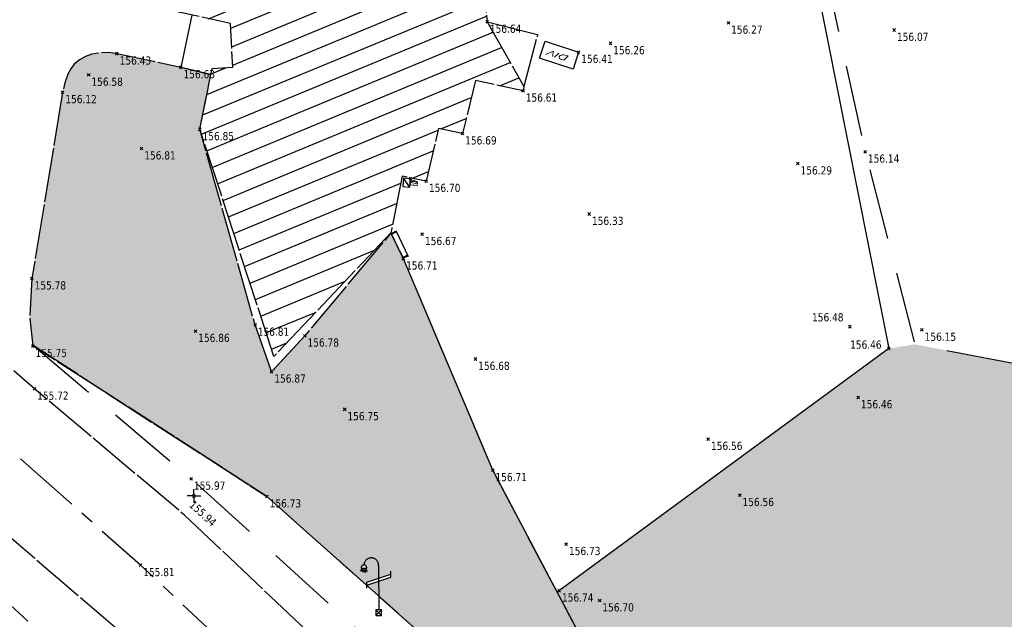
# Model space of a CAD drawing. Header units: millimetres. Extents: x 1269971 to 1270699, y 7266477 to 7267043.
# Tile 8 of 25: x 1270617 to 1270653, y 7266556 to 7266578. Entities that reach past the tile are written whole.
import ezdxf
from ezdxf.enums import TextEntityAlignment as Align

# ---------------------------------------------------------------- set-up
doc = ezdxf.new("R2010")
doc.units = ezdxf.units.MM
doc.header["$LTSCALE"] = 2
doc.header["$PDMODE"] = 3
doc.header["$PDSIZE"] = 0.05
for name, pattern in [('Axe', [2, 1.25, -0.25, 0.25, -0.25]), ('Bordure_rabaisse', [1, 0.5, -0.5]), ('Bordure_T2CS1', [1, 1, 0]), ('Continue', [1, 1, 0]), ('Discontinue', [1.95, 1.3, -0.65]), ('Voie_can', [1, 1, 0])]:
    doc.linetypes.add(name, pattern=pattern)
doc.layers.get('0').update_dxf_attribs({"linetype": 'Continue'})
for name, color, linetype in [('Bati_dur', 6, 'Continue'), ('Bati_dur_hab', 6, 'Continue'), ('Bati_ent', 6, 'Continue'), ('Bati_esc', 6, 'Continue'), ('Espv_hai_hab', 70, 'Continue'), ('Espv_lim', 7, 'Discontinue'), ('Espv_lima_hab', 70, 'Continue'), ('Limi_clo', 7, 'Cloture_Legere'), ('Rdiv_sym', 7, 'Continue'), ('Redf_sym', 1, 'Continue'), ('Topo_ptco', 7, 'Continue'), ('Topo_ptco_alt', 3, 'Continue'), ('Topo_sta', 7, 'Continue'), ('Topo_talb', 52, 'Discontinue'), ('Topo_talh', 52, 'Continue'), ('Voie_axe', 252, 'Axe'), ('Voie_bord', 7, 'Bordure_T2CS1'), ('Voie_can', 252, 'Voie_can')]:
    doc.layers.add(name, color=color, linetype=linetype)
doc.styles.add('LOGO', font='ITALICC8.SHX')
doc.styles.add('Verdana 1.0', font='verdana.ttf', dxfattribs={"width": 0.8, "height": 0.2})
doc.linetypes.add('Cloture_Legere', pattern='A,1,[1,croix.shx,S=0.2,R=0,X=-0.3,Y=0],0.0001', length=1.0001)
pattern_1 = [(109.29004622, (0.560848, 0.002973), (-4.80000000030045, 13.600000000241), [0.0482712, -16.90342488]), (161.565051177, (0.34656, 0.73), (-0.8, 1e-12), [0.050504, -2.47931812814]), (106.927513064, (0.29864, 0.746), (-3.19999999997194, 10.40000000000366), [0.054768, -19.17853644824]), (111.250505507, (0.348816, 0), (-1.59999999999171, 4.00000000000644), [0.069196, -15.38137033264]), (28.4429286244, (0.24168, 0.46568), (8.79999999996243, 4.79999999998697), [0.062208, -21.77354250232]), (83.6598082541, (0.2348, 0.40416), (-2e-13, 0.8000000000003), [0.061904, -7.18240411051]), (28.0724869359, (0.66804, 0.7642), (10.4000000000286, 5.60000000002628), [0.0387336, -13.5612664]), (69.4439547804, (0.70224, 0.03715), (0.800000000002, 2.4000000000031), [0.03896, -6.79624299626]), (122.905242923, (0.7136, 0.073632), (-1.60000000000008, 2.39999999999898), [0.04612, -16.15264538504]), (135, (0.75236, 0.1443), (-0.8, 9e-17), [0.0290216, -1.1023492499]), (156.250505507, (0.79568, 0.63888), (-12.79999999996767, 5.60000000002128), [0.062296, -21.788104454]), (45, (0.7068, 0.632), (9e-17, 0.8), [0.0451376, -1.0862332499]), (48.3664606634, (0.7136, 0.51808), (5.60000000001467, 6.4000000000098), [0.027424, -9.60585166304]), (34.6951535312, (0.71816, 0.3768), (7.99999999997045, 5.59999999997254), [0.03604, -12.61307064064]), (128.290163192, (0.44, 0.77104), (-3.19999999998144, 4.00000000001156), [0.036896, -19.32905349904]), (72.2553283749, (0.52208, 0.32888), (5.60000000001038, 17.59999999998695), [0.059824, -20.93922359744]), (115.346175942, (0.54032, 0.38584), (-0.80000000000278, 1.60000000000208), [0.047936, -16.77110083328]), (115.016893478, (0.64304, 0.21272), (-0.79999999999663, 1.6000000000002), [0.070368, -13.17198828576]), (41.1859251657, (0.62472, 0.19672), (0.8000000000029, 0.8000000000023), [0.024216, -8.47990065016]), (63.434948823, (0.59507, 0.11235), (3e-13, 0.8), [0.0152904, -1.773563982]), (131.185925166, (0.38984, 0.142), (-0.8000000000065, 0.7999999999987), [0.048456, -8.45566065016]), (159.44395478, (0.43545, 0.22402), (-2.3999999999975, 0.8000000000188), [0.0389616, -6.79624139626]), (19.7988763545, (0.29864, 0.30608), (8.79999999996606, 3.19999999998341), [0.026712, -21.22981640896]), (116.565051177, (0.40354, 0.4588), (-0.799999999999, 0.800000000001), [0.0152904, -1.773563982]), (45, (0.497, 0.5272), (9e-17, 0.8), [0.019348, -1.1120228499]), (56.309932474, (0.59275, 0.46335), (0.8, 1.599999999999), [0.0164632, -2.86797782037]), (131.185925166, (0.51528, 0.66624), (-0.8000000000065, 0.7999999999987), [0.024248, -8.47986865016]), (0, (0.28, 0.6), (0, 0.8), [0.04, -0.76]), (146.309932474, (0.04098, 0.08504), (-1.599999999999, 0.8), [0.049256, -2.83518502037]), (143.130102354, (0.08888, 0.36534), (-2.3999999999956, 1.6000000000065), [0.0569792, -3.9430208]), (36.3843518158, (0, 0.367648), (3.19999999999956, 2.39999999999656), [0.0537736, -18.82690435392]), (136.73570459, (0.043274, 0.533984), (-12.8000000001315, 11.99999999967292), [0.0532608, -18.622927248]), (25.7099537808, (0.0752, 0.71864), (1.599999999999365, 0.7999999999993), [0.073408, -23.899910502]), (127.405356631, (0.13672, 0.126), (-7.99999999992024, 10.40000000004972), [0.0488, -17.0719476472]), (45, (0.1436, 0.0075), (9e-17, 0.8), [0.0225688, -1.1088020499]), (153.434948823, (0.17095, 0.31294), (-0.8, -1e-12), [0.020348, -1.768506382]), (167.471192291, (0.19832, 0.11232), (-4.0000000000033, 0.79999999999), [0.063104, -7.31253156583]), (45, (0.16, 0.52), (9e-17, 0.8), [0.0565688, -1.0748020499])]

# ---------------------------------------------------------------- blocks, each defined once
blk = doc.blocks.new('Topo_Ptco')
at = {"color": 0}
blk.add_point((0, 0), dxfattribs=at)
at = {"layer": 'Topo_ptco_alt', "style": 'Verdana 1.0', "width": 0.8}
blk.add_attdef('ALT', text='', height=0.3, dxfattribs=at).set_placement((0.1, -0.1), align=Align.TOP_LEFT)
blk = doc.blocks.new('Redf_Pot_Lamp')
at = {"color": 1, "linetype": 'ByBlock', "lineweight": -2}
for p, q in [((-0.605, 1.599), (-0.676, 1.517)), ((-0.64, 1.633), (-0.44, 1.627)), ((-0.605, 1.599), (-0.605, 1.599)), ((-0.57, 1.579), (-0.603, 1.481)), ((-0.57, 1.579), (-0.57, 1.579)), ((-0.542, 1.57), (-0.545, 1.466)), ((-0.513, 1.577), (-0.484, 1.473)), ((-0.513, 1.577), (-0.513, 1.577)), ((-0.48, 1.593), (-0.416, 1.506)), ((-0.48, 1.593), (-0.48, 1.593)), ((-0.001, 1.728), (-0.001, 1.728)), ((-0.001, 1.728), (0, 0.1)), ((0.439, 1.406), (0.439, 1.517)), ((-0.439, 1.115), (0.439, 1.406)), ((-0.439, 1.004), (0.439, 1.296)), ((-0.439, 1.004), (-0.439, 1.115)), ((0.439, 1.296), (0.439, 1.406)), ((-0.439, 0.894), (-0.439, 1.004)), ((-0.1, 0.1), (-0.1, -0.1)), ((0.1, 0.1), (-0.1, 0.1)), ((-0.1, 0.1), (0.1, -0.1)), ((0.1, 0.1), (-0.1, -0.1)), ((0.1, -0.1), (0.1, 0.1)), ((-0.1, -0.1), (0.1, -0.1))]:
    blk.add_line(p, q, dxfattribs=at)
for centre, radius, start, end in [((-0.269, 1.736), 0.268, 358.3539, 178.3599), ((-0.54, 1.643), 0.101, 351.0316, 185.6822)]:
    blk.add_arc(centre, radius, start, end, dxfattribs=at)
blk = doc.blocks.new('Bati_Ent')
at = {"color": 0, "linetype": 'ByBlock', "lineweight": -2}
blk.add_line((0, 0.2), (1, 0.2), dxfattribs=at)
at = {"color": 0, "linetype": 'ByBlock', "lineweight": -2, "ltscale": 0.3}
blk.add_line((0, 0), (1, 0), dxfattribs=at)
at = {"color": 0, "linetype": 'ByBlock', "lineweight": -2, "const_width": 0.07}
for points in [[(0.035, 0), (0.035, 0.2)], [(0.965, 0), (0.965, 0.2)]]:
    blk.add_lwpolyline(points, dxfattribs=at)
blk = doc.blocks.new('Topo_Sta_Den')
at = {"color": 7, "linetype": 'ByBlock', "lineweight": -2}
for p, q in [((-0.05, 0), (-0.25, 0)), ((0, 0.05), (0, 0.25)), ((0, 0), (0, 0)), ((0.05, 0), (0.25, 0)), ((0, -0.05), (0, -0.25))]:
    blk.add_line(p, q, dxfattribs=at)
blk = doc.blocks.new('Rdiv_Reg')
at = {"color": 7, "linetype": 'ByBlock', "lineweight": -2}
for p, q in [((0, 1), (1, 1)), ((0, 0), (0, 1)), ((1, 1), (1, 0)), ((1, 0), (0, 0))]:
    blk.add_line(p, q, dxfattribs=at)
at = {"color": 7, "linetype": 'ByBlock', "lineweight": -2, "style": 'LOGO'}
blk.add_text('DIV', height=0.3, dxfattribs=at).set_placement((0.198, 0.389))
blk = doc.blocks.new('Redf_Coffret')
at = {"color": 7, "linetype": 'ByBlock', "lineweight": -2}
for p, q in [((1, 0.25), (0, 0.25)), ((0, 0.25), (0, 0)), ((0, 0), (1, 0.25)), ((0, 0), (1, 0)), ((1, 0), (1, 0.25))]:
    blk.add_line(p, q, dxfattribs=at)
at = {"color": 7, "linetype": 'ByBlock', "lineweight": -2, "style": 'LOGO'}
blk.add_text('EDF', height=0.25, dxfattribs=at).set_placement((0.172, -0.27))

msp = doc.modelspace()

# ---------------------------------------------------------------- hatches: boundary and pattern name
at = {"layer": 'Bati_dur_hab'}
h = msp.add_hatch(dxfattribs=at)
h.set_pattern_fill('BATI_DUR', color=256, scale=0.2, angle=337.5, pattern_type=2)
h.set_pattern_definition([(22.5, (0, 0), (-0.24300397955, 0.586663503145), [])])
h.paths.add_polyline_path([(1270633.848, 7266580.061), (1270633.171, 7266582.269), (1270626.847, 7266583.719), (1270625.313, 7266582.014), (1270622.003, 7266578.494), (1270624.635, 7266577.914), (1270624.718, 7266576.314), (1270623.962, 7266576.275), (1270623.51, 7266574.042), (1270626.225, 7266565.725), (1270630.509, 7266570.245), (1270630.538, 7266570.423), (1270630.918, 7266572.321), (1270631.802, 7266572.147), (1270632.249, 7266574.075), (1270633.128, 7266573.887), (1270633.605, 7266575.832), (1270635.346, 7266575.454), (1270635.375, 7266575.609), (1270634.031, 7266577.976)])
h.paths.add_polyline_path([(1270630.171, 7266569.958), (1270630.446, 7266569.958), (1270630.446, 7266570.183), (1270630.171, 7266570.183)], flags=24)
h.paths.add_polyline_path([(1270626.742, 7266566.194), (1270627.292, 7266566.194), (1270627.292, 7266566.419), (1270626.742, 7266566.419)], flags=25)
h.paths.add_polyline_path([(1270624.055, 7266576.026), (1270624.655, 7266576.026), (1270624.655, 7266576.251), (1270624.055, 7266576.251)], flags=24)
h.paths.add_polyline_path([(1270624, 7266581.726), (1270625.25, 7266581.726), (1270625.25, 7266581.951), (1270624, 7266581.951)], flags=25)
h.paths.add_polyline_path([(1270626.185, 7266583.432), (1270626.785, 7266583.432), (1270626.785, 7266583.657), (1270626.185, 7266583.657)], flags=25)
h.paths.add_polyline_path([(1270626.207, 7266583.432), (1270626.782, 7266583.432), (1270626.782, 7266583.657), (1270626.207, 7266583.657)], flags=25)
h.paths.add_polyline_path([(1270632.466, 7266581.985), (1270633.091, 7266581.985), (1270633.091, 7266582.21), (1270632.466, 7266582.21)], flags=24)
h.paths.add_polyline_path([(1270626.153, 7266582.277), (1270626.578, 7266582.277), (1270626.578, 7266582.502), (1270626.153, 7266582.502)], flags=24)
h.paths.add_polyline_path([(1270630.23, 7266572.033), (1270630.855, 7266572.033), (1270630.855, 7266572.258), (1270630.23, 7266572.258)], flags=24)
h.paths.add_polyline_path([(1270630.758, 7266571.64), (1270631.133, 7266571.64), (1270631.133, 7266571.865), (1270630.758, 7266571.865)], flags=24)
h.paths.add_polyline_path([(1270629.851, 7266570.135), (1270630.476, 7266570.135), (1270630.476, 7266570.36), (1270629.851, 7266570.36)], flags=24)
h.paths.add_polyline_path([(1270633.161, 7266579.774), (1270633.786, 7266579.774), (1270633.786, 7266579.999), (1270633.161, 7266579.999)], flags=24)
h.paths.add_polyline_path([(1270632.669, 7266577.688), (1270633.969, 7266577.688), (1270633.969, 7266577.913), (1270632.669, 7266577.913)], flags=24)
h.paths.add_polyline_path([(1270633.962, 7266575.321), (1270635.312, 7266575.321), (1270635.312, 7266575.546), (1270633.962, 7266575.546)], flags=25)
h.paths.add_polyline_path([(1270632.918, 7266575.545), (1270633.543, 7266575.545), (1270633.543, 7266575.77), (1270632.918, 7266575.77)], flags=24)
h.paths.add_polyline_path([(1270631.562, 7266573.788), (1270632.187, 7266573.788), (1270632.187, 7266574.013), (1270631.562, 7266574.013)], flags=24)
h.paths.add_polyline_path([(1270631.871, 7266582.021), (1270633.096, 7266582.021), (1270633.096, 7266582.246), (1270631.871, 7266582.246)], flags=24)
at = {"layer": 'Espv_hai_hab'}
h = msp.add_hatch(dxfattribs=at)
h.set_pattern_fill('HAIE', color=256, scale=0.8)
h.set_pattern_definition(pattern_1)
h.paths.add_polyline_path([(1270687.141, 7266617.67), (1270687.735, 7266617.582, -0.452421), (1270688.154, 7266617.519), (1270688.941, 7266617.402), (1270689.719, 7266622.612), (1270689.573, 7266622.727), (1270689.606, 7266622.962), (1270688.204, 7266623.535), (1270687.058, 7266624.43), (1270686.424, 7266624.632), (1270678.579, 7266626.225), (1270678.018, 7266626.223), (1270677.449, 7266626.1), (1270676.723, 7266625.758), (1270676.056, 7266625.291), (1270674.982, 7266623.55), (1270671.489, 7266606.952), (1270671.605, 7266606.631, -0.050361), (1270671.599, 7266606.691, -1), (1270672.199, 7266606.691, -0.904107), (1270671.605, 7266606.631), (1270671.641, 7266606.209), (1270679.264, 7266604.502), (1270675.643, 7266588.547), (1270673.924, 7266585.471), (1270678.192, 7266584.082), (1270677.855, 7266580.372), (1270676.87, 7266573.51), (1270673.821, 7266561.525), (1270649.689, 7266566.167), (1270648.747, 7266566.011), (1270636.596, 7266557.086), (1270652.79, 7266526.405), (1270653.214, 7266526.629), (1270682.784, 7266552.303), (1270683.519, 7266553.173), (1270683.718, 7266557.515), (1270681.883, 7266557.6), (1270682.818, 7266589.589), (1270683.951, 7266597.683), (1270685.089, 7266605.841)])
h.paths.add_polyline_path([(1270679.431, 7266614.559), (1270679.257, 7266614.559), (1270679.257, 7266614.646), (1270679.17, 7266614.559), (1270679.083, 7266614.559), (1270679.039, 7266614.667), (1270678.909, 7266614.667), (1270678.822, 7266614.602), (1270678.756, 7266614.58), (1270678.713, 7266614.689), (1270678.756, 7266614.82), (1270678.626, 7266614.863), (1270678.56, 7266614.863), (1270678.582, 7266614.972), (1270678.517, 7266615.016), (1270678.473, 7266615.103), (1270678.539, 7266615.19), (1270678.539, 7266615.277), (1270678.539, 7266615.408), (1270678.582, 7266615.43), (1270678.539, 7266615.517), (1270678.647, 7266615.517), (1270678.735, 7266615.582), (1270678.8, 7266615.582), (1270678.8, 7266615.647), (1270678.887, 7266615.669), (1270678.909, 7266615.734), (1270678.952, 7266615.822), (1270679.039, 7266615.778), (1270679.127, 7266615.865), (1270679.257, 7266615.843), (1270679.344, 7266615.734), (1270679.453, 7266615.713), (1270679.453, 7266615.626), (1270679.562, 7266615.582), (1270679.627, 7266615.604), (1270679.736, 7266615.626), (1270679.736, 7266615.517), (1270679.715, 7266615.386), (1270679.715, 7266615.321), (1270679.736, 7266615.212), (1270679.649, 7266615.168), (1270679.715, 7266615.059), (1270679.736, 7266614.972), (1270679.802, 7266614.929), (1270679.671, 7266614.82), (1270679.649, 7266614.711), (1270679.497, 7266614.755), (1270679.431, 7266614.646)], flags=16)
h.paths.add_polyline_path([(1270679.083, 7266615.19, -1), (1270679.214, 7266615.19, -1)], flags=0)
h.paths.add_polyline_path([(1270676.926, 7266615.832), (1270676.708, 7266615.886), (1270676.708, 7266615.886), (1270676.297, 7266615.988), (1270676.297, 7266615.988), (1270676.056, 7266616.048), (1270676.496, 7266617.82), (1270676.785, 7266617.748), (1270676.784, 7266617.746), (1270677.124, 7266617.663), (1270677.125, 7266617.664), (1270677.366, 7266617.604)], flags=16)
h.paths.add_polyline_path([(1270679.488, 7266618.183), (1270679.314, 7266618.183), (1270679.314, 7266618.27), (1270679.227, 7266618.183), (1270679.14, 7266618.183), (1270679.096, 7266618.292), (1270678.965, 7266618.292), (1270678.878, 7266618.227), (1270678.813, 7266618.205), (1270678.769, 7266618.314), (1270678.813, 7266618.444), (1270678.682, 7266618.488), (1270678.617, 7266618.488), (1270678.639, 7266618.597), (1270678.573, 7266618.64), (1270678.53, 7266618.728), (1270678.595, 7266618.815), (1270678.595, 7266618.902), (1270678.595, 7266619.032), (1270678.639, 7266619.054), (1270678.595, 7266619.141), (1270678.704, 7266619.141), (1270678.791, 7266619.207), (1270678.857, 7266619.207), (1270678.857, 7266619.272), (1270678.944, 7266619.294), (1270678.965, 7266619.359), (1270679.009, 7266619.446), (1270679.096, 7266619.403), (1270679.183, 7266619.49), (1270679.314, 7266619.468), (1270679.401, 7266619.359), (1270679.51, 7266619.337), (1270679.51, 7266619.25), (1270679.619, 7266619.207), (1270679.684, 7266619.228), (1270679.793, 7266619.25), (1270679.793, 7266619.141), (1270679.771, 7266619.011), (1270679.771, 7266618.945), (1270679.793, 7266618.836), (1270679.706, 7266618.793), (1270679.771, 7266618.684), (1270679.793, 7266618.597), (1270679.858, 7266618.553), (1270679.728, 7266618.444), (1270679.706, 7266618.336), (1270679.553, 7266618.379), (1270679.488, 7266618.27)], flags=16)
h.paths.add_polyline_path([(1270679.14, 7266618.815, -1), (1270679.27, 7266618.815, -1)], flags=0)
h.paths.add_polyline_path([(1270681.722, 7266596.768, -1), (1270681.122, 7266596.768, -1)], flags=16)
h.paths.add_polyline_path([(1270681.617, 7266596.768, -1), (1270681.227, 7266596.768, -1)], flags=0)
h.paths.add_polyline_path([(1270678.804, 7266596.004, -1), (1270678.204, 7266596.004, -1)], flags=16)
h.paths.add_polyline_path([(1270678.699, 7266596.004, -1), (1270678.309, 7266596.004, -1)], flags=0)
h = msp.add_hatch(dxfattribs=at)
h.set_pattern_fill('HAIE', color=256, scale=0.8)
h.set_pattern_definition(pattern_1)
h.paths.add_polyline_path([(1270619.244, 7266598.918), (1270616.623, 7266599.515), (1270615.046, 7266604.728), (1270616.717, 7266608.146), (1270614.984, 7266613.463), (1270612.802, 7266613.525, -0.200867), (1270607.292, 7266601.666), (1270605.84, 7266600.29, 0.019273), (1270605.29, 7266599.728, 0.045781), (1270605.091, 7266599.463, 0.064778), (1270604.636, 7266598.451, 0.149644), (1270604.637, 7266597.961), (1270607.642, 7266588.266), (1270609.351, 7266582.563), (1270608.582, 7266582.24), (1270609.461, 7266580.153), (1270607.957, 7266578.809), (1270612.607, 7266572.853), (1270614.026, 7266571.19), (1270614.769, 7266570.813), (1270615.781, 7266577.15), (1270617.014, 7266584.62), (1270618.271, 7266592.317)])
h.paths.add_polyline_path([(1270613.891, 7266598.885), (1270612.597, 7266602.494), (1270613.84, 7266602.939), (1270615.133, 7266599.331)], flags=16)
h.paths.add_polyline_path([(1270610.162, 7266581.984, -1), (1270609.762, 7266581.984, -1)], flags=16)
at = {"layer": 'Espv_lima_hab'}
h = msp.add_hatch(dxfattribs=at)
h.set_pattern_fill('GAZON_AGREMENT', color=256, scale=0.02, pattern_type=2)
h.set_pattern_definition([(90, (0, 0), (-0.35921, 0.35921), [0.09525, -0.62317]), (45, (0, 0), (-0.359210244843, 0.359210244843), [0.09525, -0.41275]), (135, (0, 0), (-0.359210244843, -0.359210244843), [0.09525, -0.41275])])
h.paths.add_polyline_path([(1270623.51, 7266574.042), (1270623.916, 7266576.045), (1270622.813, 7266576.311), (1270620.475, 7266576.812), (1270620.172, 7266576.852), (1270619.861, 7266576.846), (1270619.559, 7266576.795), (1270619.321, 7266576.712), (1270619.106, 7266576.591), (1270618.913, 7266576.429), (1270618.78, 7266576.261), (1270618.678, 7266576.066), (1270618.566, 7266575.742), (1270618.477, 7266575.351), (1270617.36, 7266568.576), (1270617.28, 7266567.227), (1270617.392, 7266566.1), (1270617.447, 7266566.094), (1270625.968, 7266560.592), (1270631.569, 7266555.602), (1270636.849, 7266549.258), (1270641.195, 7266541.375), (1270643.861, 7266533.591), (1270646.741, 7266522.701), (1270647.57, 7266521.744), (1270652.792, 7266526.401), (1270634.237, 7266561.554), (1270630.963, 7266569.303), (1270630.509, 7266570.245), (1270627.354, 7266566.482), (1270626.138, 7266565.163), (1270625.532, 7266566.879)])
h.paths.add_polyline_path([(1270629.62, 7266557.966), (1270629.42, 7266557.972, -1.136781)], flags=16)
h.paths.add_polyline_path([(1270629.621, 7266557.453), (1270630.498, 7266557.745), (1270630.498, 7266557.635), (1270629.621, 7266557.343)], flags=16)
h.paths.add_polyline_path([(1270633.436, 7266554.735, -0.587461), (1270633.928, 7266554.725, -0.587461), (1270634.226, 7266554.334, -0.587461), (1270634.107, 7266553.857, -0.587461), (1270633.659, 7266553.653, -0.587461), (1270633.22, 7266553.875, -0.587461), (1270633.121, 7266554.357, -0.587461)], flags=16)
h.paths.add_polyline_path([(1270633.715, 7266554.219, -1), (1270633.626, 7266554.219, -1)], flags=0)
h.paths.add_polyline_path([(1270635.547, 7266552.512, -0.137431), (1270635.698, 7266552.493, -0.478031), (1270636.128, 7266552.409, -0.587461), (1270636.427, 7266552.018, -0.287568), (1270636.503, 7266551.729, -0.2031), (1270636.673, 7266551.59, -0.587461), (1270636.972, 7266551.199, -0.587461), (1270636.853, 7266550.722, -0.587461), (1270636.405, 7266550.518, -0.587461), (1270635.966, 7266550.74, -0.587461), (1270635.867, 7266551.222, -0.097287), (1270635.848, 7266551.329, -0.570931), (1270635.421, 7266551.559, -0.483135), (1270635.263, 7266551.972, -1.091319), (1270635.323, 7266552.036, -0.523864), (1270635.576, 7266552.424, 0.082883)], flags=16)
h.paths.add_polyline_path([(1270635.827, 7266551.904, -1), (1270635.916, 7266551.904, -1)], flags=0)
h.paths.add_polyline_path([(1270636.461, 7266551.085, -1), (1270636.372, 7266551.085, -1)], flags=0)
h.paths.add_polyline_path([(1270637.961, 7266548.86, -0.587461), (1270638.453, 7266548.849, -0.587461), (1270638.752, 7266548.458, -0.587461), (1270638.632, 7266547.981, -0.587461), (1270638.184, 7266547.777, -0.587461), (1270637.746, 7266548, -0.587461), (1270637.646, 7266548.481, -0.587461)], flags=16)
h.paths.add_polyline_path([(1270638.241, 7266548.344, -1), (1270638.152, 7266548.344, -1)], flags=0)
h.paths.add_polyline_path([(1270642.345, 7266539.279, -1), (1270642.256, 7266539.279, -1)], flags=16)
h.paths.add_polyline_path([(1270643.043, 7266537.323, -1), (1270642.954, 7266537.323, -1)], flags=16)
h.paths.add_polyline_path([(1270644.344, 7266532.655, -1), (1270644.256, 7266532.655, -1)], flags=16)
h.paths.add_polyline_path([(1270645.207, 7266530.067, -1), (1270645.118, 7266530.067, -1)], flags=16)
h.paths.add_polyline_path([(1270645.675, 7266528.197, -1), (1270645.587, 7266528.197, -1)], flags=16)
h.paths.add_polyline_path([(1270646.631, 7266524.926, -1), (1270646.542, 7266524.926, -1)], flags=16)

# ---------------------------------------------------------------- linework, layer by layer
at = {"flags": 128}
msp.add_lwpolyline([(1270623.916, 7266576.045), (1270623.445, 7266576.158), (1270622.813, 7266576.311), (1270620.475, 7266576.812), (1270620.172, 7266576.852), (1270619.861, 7266576.846), (1270619.559, 7266576.795), (1270619.321, 7266576.712), (1270619.106, 7266576.591), (1270618.913, 7266576.429), (1270618.78, 7266576.261), (1270618.678, 7266576.066), (1270618.566, 7266575.742), (1270618.498, 7266575.442), (1270618.485, 7266575.398), (1270617.36, 7266568.576), (1270617.28, 7266567.227), (1270617.392, 7266566.1), (1270617.447, 7266566.094), (1270625.968, 7266560.592), (1270631.569, 7266555.602), (1270636.849, 7266549.258), (1270641.195, 7266541.375), (1270643.861, 7266533.591), (1270646.741, 7266522.701), (1270647.57, 7266521.744), (1270652.792, 7266526.401), (1270634.237, 7266561.554), (1270630.963, 7266569.303), (1270630.509, 7266570.245), (1270627.354, 7266566.482), (1270626.138, 7266565.163), (1270625.532, 7266566.879), (1270623.51, 7266574.042)], close=True, dxfattribs=at)
at = {"layer": 'Bati_dur', "flags": 128}
msp.add_lwpolyline([(1270633.158, 7266582.309), (1270633.848, 7266580.061), (1270634.031, 7266577.976), (1270635.375, 7266575.609), (1270635.346, 7266575.454), (1270633.605, 7266575.832), (1270633.128, 7266573.887), (1270632.249, 7266574.075), (1270631.802, 7266572.147), (1270630.918, 7266572.321), (1270630.538, 7266570.423), (1270630.509, 7266570.245), (1270626.225, 7266565.725), (1270623.51, 7266574.042), (1270623.962, 7266576.275), (1270624.718, 7266576.314), (1270624.635, 7266577.914), (1270622.003, 7266578.494), (1270625.313, 7266582.014), (1270626.848, 7266583.719), (1270631.182, 7266588.454), (1270633.158, 7266582.309)], dxfattribs=at)
at = {"layer": 'Bati_esc', "flags": 128}
for points in [[(1270623.216, 7266578.225), (1270622.813, 7266576.311), (1270623.916, 7266576.045)], [(1270634.031, 7266577.976), (1270635.882, 7266577.514), (1270635.375, 7266575.609)], [(1270627.354, 7266566.482), (1270626.138, 7266565.163), (1270625.532, 7266566.879)]]:
    msp.add_lwpolyline(points, dxfattribs=at)
at = {"layer": 'Espv_lim', "flags": 128}
msp.add_lwpolyline([(1270647.789, 7266583.4), (1270645.263, 7266583.889), (1270644.579, 7266580.283), (1270646.413, 7266579.845), (1270647.877, 7266573.221), (1270649.689, 7266566.167), (1270673.821, 7266561.525), (1270676.87, 7266573.51), (1270677.855, 7266580.372), (1270678.192, 7266584.082), (1270673.924, 7266585.471)], dxfattribs=at)
at = {"layer": 'Limi_clo', "flags": 128}
for points in [[(1270646.107, 7266579.294), (1270648.747, 7266566.011), (1270636.596, 7266557.086)], [(1270652.792, 7266526.401), (1270634.237, 7266561.554), (1270630.963, 7266569.303)]]:
    msp.add_lwpolyline(points, dxfattribs=at)
at = {"layer": 'Topo_talb', "flags": 128}
for points in [[(1270626.006, 7266543.55), (1270624.351, 7266548.452), (1270620.724, 7266552.808), (1270612.97, 7266559.909), (1270602.915, 7266568.799), (1270597.773, 7266576.306), (1270592.787, 7266587.584), (1270587.374, 7266602.043), (1270582.75, 7266615.537), (1270576.261, 7266621.755)], [(1270617.447, 7266566.094), (1270623.194, 7266561.241), (1270629.313, 7266555.69), (1270633.721, 7266551.001), (1270638.027, 7266544.86), (1270640.978, 7266538.718), (1270643.381, 7266531.758), (1270644.993, 7266525.667), (1270645.884, 7266522.067), (1270646.741, 7266522.701)]]:
    msp.add_lwpolyline(points, dxfattribs=at)
at = {"layer": 'Topo_talh', "flags": 128}
msp.add_lwpolyline([(1270646.741, 7266522.701), (1270643.861, 7266533.591), (1270641.195, 7266541.375), (1270636.849, 7266549.258), (1270631.569, 7266555.602), (1270625.968, 7266560.592), (1270617.447, 7266566.094)], dxfattribs=at)
at = {"layer": 'Voie_axe', "flags": 128}
msp.add_lwpolyline([(1270648.916, 7266492.661), (1270646.731, 7266502.516), (1270643.337, 7266515.417), (1270639.214, 7266532.641), (1270636.989, 7266538.145), (1270628.951, 7266550.964), (1270621.336, 7266558.075), (1270614.35, 7266564.277), (1270606.349, 7266571.168), (1270600.986, 7266579.501), (1270588.524, 7266615.025)], dxfattribs=at)
at = {"layer": 'Voie_bord', "linetype": 'Bordure_rabaisse', "flags": 128}
msp.add_lwpolyline([(1270617.453, 7266564.537), (1270612.905, 7266568.523)], dxfattribs=at)
at = {"layer": 'Voie_bord', "flags": 128}
msp.add_lwpolyline([(1270646.794, 7266512.45), (1270644.018, 7266523.593), (1270641.949, 7266531.531, 0.029905), (1270640.769, 7266535.156, 0.026613), (1270638.993, 7266539.052, 0.002265), (1270636.226, 7266544.298, 0.011371), (1270635.646, 7266545.328, 0.012899), (1270635.088, 7266546.215, 0.00275), (1270632.344, 7266550.291, 0.036415), (1270630.824, 7266552.206, 0.017153), (1270627.185, 7266555.899), (1270622.948, 7266559.914), (1270617.453, 7266564.537)], format="xyb", dxfattribs=at)
at = {"layer": 'Voie_can', "flags": 128}
msp.add_lwpolyline([(1270634.717, 7266537.496, 0.01727), (1270632.919, 7266540.902, 0.01727), (1270630.891, 7266544.175, 0.028245), (1270626.444, 7266550.076, 0.040093), (1270622.771, 7266553.772), (1270614.23, 7266561.088), (1270605.099, 7266569.12)], format="xyb", dxfattribs=at)

# ---------------------------------------------------------------- block references
at = {"layer": 'Bati_ent', "xscale": 1.046521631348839, "rotation": 295.723329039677}
msp.add_blockref('Bati_Ent', (1270630.509, 7266570.245, 156.716), dxfattribs=at)
at = {"layer": 'Rdiv_sym', "xscale": 1.290355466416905, "yscale": 0.6580112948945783, "rotation": 162.0810767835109}
msp.add_blockref('Rdiv_Reg', (1270637.379, 7266576.872, 156.407), dxfattribs=at)
at = {"layer": 'Redf_sym', "color": 7, "xscale": 0.3060024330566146, "rotation": 85.17961471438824}
msp.add_blockref('Redf_Coffret', (1270631.196, 7266571.927, 156.713), dxfattribs=at)
at = {"layer": 'Redf_sym'}
msp.add_blockref('Redf_Pot_Lamp', (1270630.06, 7266556.339, 156.285), dxfattribs=at)
at = {"layer": 'Topo_ptco'}
ref = msp.add_blockref('Topo_Ptco', (1270634.031, 7266577.976, 156.641), dxfattribs=at)
ref.add_attrib('ALT', '156.64', dxfattribs={"layer": 'Topo_ptco_alt', "height": 0.3, "style": 'Verdana 1.0', "width": 0.8}).set_placement((1270634.131, 7266577.876, 156.641), align=Align.TOP_LEFT)
ref = msp.add_blockref('Topo_Ptco', (1270642.867, 7266577.942, 156.266), dxfattribs=at)
ref.add_attrib('ALT', '156.27', dxfattribs={"layer": 'Topo_ptco_alt', "height": 0.3, "style": 'Verdana 1.0', "width": 0.8}).set_placement((1270642.967, 7266577.842, 156.266), align=Align.TOP_LEFT)
for p in [(1270642.867, 7266577.942, 156.266), (1270648.94, 7266577.679, 156.073), (1270638.551, 7266577.191, 156.261), (1270621.376, 7266573.337, 156.811), (1270645.411, 7266572.788, 156.29), (1270631.221, 7266572.232), (1270637.772, 7266570.94, 156.328), (1270631.657, 7266570.202, 156.671), (1270623.352, 7266566.653, 156.855), (1270647.316, 7266566.814, 156.482), (1270649.955, 7266566.695, 156.149), (1270633.604, 7266565.629, 156.679), (1270647.621, 7266564.223, 156.46), (1270628.815, 7266563.785, 156.754), (1270642.131, 7266562.697, 156.561), (1270643.283, 7266560.642, 156.559), (1270636.931, 7266558.847, 156.733), (1270638.152, 7266556.783, 156.696)]:
    msp.add_blockref('Topo_Ptco', p, dxfattribs=at)
ref = msp.add_blockref('Topo_Ptco', (1270648.94, 7266577.679, 156.073), dxfattribs=at)
ref.add_attrib('ALT', '156.07', dxfattribs={"layer": 'Topo_ptco_alt', "height": 0.3, "style": 'Verdana 1.0', "width": 0.8}).set_placement((1270649.04, 7266577.579, 156.073), align=Align.TOP_LEFT)
ref = msp.add_blockref('Topo_Ptco', (1270638.551, 7266577.191, 156.261), dxfattribs=at)
ref.add_attrib('ALT', '156.26', dxfattribs={"layer": 'Topo_ptco_alt', "height": 0.3, "style": 'Verdana 1.0', "width": 0.8}).set_placement((1270638.651, 7266577.091, 156.261), align=Align.TOP_LEFT)
ref = msp.add_blockref('Topo_Ptco', (1270620.475, 7266576.812, 156.43), dxfattribs=at)
ref.add_attrib('ALT', '156.43', dxfattribs={"layer": 'Topo_ptco_alt', "height": 0.3, "style": 'Verdana 1.0', "width": 0.8}).set_placement((1270620.575, 7266576.712, 156.43), align=Align.TOP_LEFT)
ref = msp.add_blockref('Topo_Ptco', (1270637.379, 7266576.872, 156.412), dxfattribs=at)
ref.add_attrib('ALT', '156.41', dxfattribs={"layer": 'Topo_ptco_alt', "height": 0.3, "style": 'Verdana 1.0', "width": 0.8}).set_placement((1270637.479, 7266576.772, 156.412), align=Align.TOP_LEFT)
ref = msp.add_blockref('Topo_Ptco', (1270619.439, 7266576.035, 156.582), dxfattribs=at)
ref.add_attrib('ALT', '156.58', dxfattribs={"layer": 'Topo_ptco_alt', "height": 0.3, "style": 'Verdana 1.0', "width": 0.8}).set_placement((1270619.539, 7266575.935, 156.582), align=Align.TOP_LEFT)
ref = msp.add_blockref('Topo_Ptco', (1270622.813, 7266576.311, 156.631), dxfattribs=at)
ref.add_attrib('ALT', '156.63', dxfattribs={"layer": 'Topo_ptco_alt', "height": 0.3, "style": 'Verdana 1.0', "width": 0.8}).set_placement((1270622.913, 7266576.211, 156.631), align=Align.TOP_LEFT)
ref = msp.add_blockref('Topo_Ptco', (1270618.485, 7266575.398, 156.122), dxfattribs=at)
ref.add_attrib('ALT', '156.12', dxfattribs={"layer": 'Topo_ptco_alt', "height": 0.3, "style": 'Verdana 1.0', "width": 0.8}).set_placement((1270618.585, 7266575.298, 156.122), align=Align.TOP_LEFT)
ref = msp.add_blockref('Topo_Ptco', (1270635.346, 7266575.454, 156.614), dxfattribs=at)
ref.add_attrib('ALT', '156.61', dxfattribs={"layer": 'Topo_ptco_alt', "height": 0.3, "style": 'Verdana 1.0', "width": 0.8}).set_placement((1270635.446, 7266575.354, 156.614), align=Align.TOP_LEFT)
ref = msp.add_blockref('Topo_Ptco', (1270623.51, 7266574.042, 156.851), dxfattribs=at)
ref.add_attrib('ALT', '156.85', dxfattribs={"layer": 'Topo_ptco_alt', "height": 0.3, "style": 'Verdana 1.0', "width": 0.8}).set_placement((1270623.61, 7266573.942, 156.851), align=Align.TOP_LEFT)
ref = msp.add_blockref('Topo_Ptco', (1270633.128, 7266573.887, 156.689), dxfattribs=at)
ref.add_attrib('ALT', '156.69', dxfattribs={"layer": 'Topo_ptco_alt', "height": 0.3, "style": 'Verdana 1.0', "width": 0.8}).set_placement((1270633.228, 7266573.787, 156.689), align=Align.TOP_LEFT)
ref = msp.add_blockref('Topo_Ptco', (1270621.376, 7266573.337, 156.811), dxfattribs=at)
ref.add_attrib('ALT', '156.81', dxfattribs={"layer": 'Topo_ptco_alt', "height": 0.3, "style": 'Verdana 1.0', "width": 0.8}).set_placement((1270621.476, 7266573.237, 156.811), align=Align.TOP_LEFT)
ref = msp.add_blockref('Topo_Ptco', (1270647.877, 7266573.221, 156.139), dxfattribs=at)
ref.add_attrib('ALT', '156.14', dxfattribs={"layer": 'Topo_ptco_alt', "height": 0.3, "style": 'Verdana 1.0', "width": 0.8}).set_placement((1270647.977, 7266573.121, 156.139), align=Align.TOP_LEFT)
ref = msp.add_blockref('Topo_Ptco', (1270645.411, 7266572.788, 156.29), dxfattribs=at)
ref.add_attrib('ALT', '156.29', dxfattribs={"layer": 'Topo_ptco_alt', "height": 0.3, "style": 'Verdana 1.0', "width": 0.8}).set_placement((1270645.511, 7266572.688, 156.29), align=Align.TOP_LEFT)
ref = msp.add_blockref('Topo_Ptco', (1270631.802, 7266572.147, 156.705), dxfattribs=at)
ref.add_attrib('ALT', '156.70', dxfattribs={"layer": 'Topo_ptco_alt', "height": 0.3, "style": 'Verdana 1.0', "width": 0.8}).set_placement((1270631.902, 7266572.047, 156.705), align=Align.TOP_LEFT)
ref = msp.add_blockref('Topo_Ptco', (1270637.772, 7266570.94, 156.328), dxfattribs=at)
ref.add_attrib('ALT', '156.33', dxfattribs={"layer": 'Topo_ptco_alt', "height": 0.3, "style": 'Verdana 1.0', "width": 0.8}).set_placement((1270637.872, 7266570.84, 156.328), align=Align.TOP_LEFT)
ref = msp.add_blockref('Topo_Ptco', (1270631.657, 7266570.202, 156.671), dxfattribs=at)
ref.add_attrib('ALT', '156.67', dxfattribs={"layer": 'Topo_ptco_alt', "height": 0.3, "style": 'Verdana 1.0', "width": 0.8}).set_placement((1270631.757, 7266570.102, 156.671), align=Align.TOP_LEFT)
ref = msp.add_blockref('Topo_Ptco', (1270630.963, 7266569.303, 156.71), dxfattribs=at)
ref.add_attrib('ALT', '156.71', dxfattribs={"layer": 'Topo_ptco_alt', "height": 0.3, "style": 'Verdana 1.0', "width": 0.8}).set_placement((1270631.063, 7266569.203, 156.71), align=Align.TOP_LEFT)
ref = msp.add_blockref('Topo_Ptco', (1270617.36, 7266568.576, 155.78), dxfattribs=at)
ref.add_attrib('ALT', '155.78', dxfattribs={"layer": 'Topo_ptco_alt', "height": 0.3, "style": 'Verdana 1.0', "width": 0.8}).set_placement((1270617.46, 7266568.476, 155.78), align=Align.TOP_LEFT)
ref = msp.add_blockref('Topo_Ptco', (1270647.316, 7266566.814, 156.482), dxfattribs=at)
ref.add_attrib('ALT', '156.48', dxfattribs={"layer": 'Topo_ptco_alt', "height": 0.3, "style": 'Verdana 1.0', "width": 0.8}).set_placement((1270645.931, 7266567.306), align=Align.TOP_LEFT)
ref = msp.add_blockref('Topo_Ptco', (1270623.352, 7266566.653, 156.855), dxfattribs=at)
ref.add_attrib('ALT', '156.86', dxfattribs={"layer": 'Topo_ptco_alt', "height": 0.3, "style": 'Verdana 1.0', "width": 0.8}).set_placement((1270623.452, 7266566.553, 156.855), align=Align.TOP_LEFT)
ref = msp.add_blockref('Topo_Ptco', (1270625.532, 7266566.879, 156.812), dxfattribs=at)
ref.add_attrib('ALT', '156.81', dxfattribs={"layer": 'Topo_ptco_alt', "height": 0.3, "style": 'Verdana 1.0', "width": 0.8}).set_placement((1270625.632, 7266566.779, 156.812), align=Align.TOP_LEFT)
ref = msp.add_blockref('Topo_Ptco', (1270649.955, 7266566.695, 156.149), dxfattribs=at)
ref.add_attrib('ALT', '156.15', dxfattribs={"layer": 'Topo_ptco_alt', "height": 0.3, "style": 'Verdana 1.0', "width": 0.8}).set_placement((1270650.055, 7266566.595, 156.149), align=Align.TOP_LEFT)
ref = msp.add_blockref('Topo_Ptco', (1270627.354, 7266566.482, 156.78), dxfattribs=at)
ref.add_attrib('ALT', '156.78', dxfattribs={"layer": 'Topo_ptco_alt', "height": 0.3, "style": 'Verdana 1.0', "width": 0.8}).set_placement((1270627.454, 7266566.382, 156.78), align=Align.TOP_LEFT)
ref = msp.add_blockref('Topo_Ptco', (1270648.747, 7266566.011, 156.461), dxfattribs=at)
ref.add_attrib('ALT', '156.46', dxfattribs={"layer": 'Topo_ptco_alt', "height": 0.3, "style": 'Verdana 1.0', "width": 0.8}).set_placement((1270647.324, 7266566.307), align=Align.TOP_LEFT)
ref = msp.add_blockref('Topo_Ptco', (1270617.392, 7266566.1, 155.748), dxfattribs=at)
ref.add_attrib('ALT', '155.75', dxfattribs={"layer": 'Topo_ptco_alt', "height": 0.3, "style": 'Verdana 1.0', "width": 0.8}).set_placement((1270617.492, 7266566, 155.748), align=Align.TOP_LEFT)
ref = msp.add_blockref('Topo_Ptco', (1270633.604, 7266565.629, 156.679), dxfattribs=at)
ref.add_attrib('ALT', '156.68', dxfattribs={"layer": 'Topo_ptco_alt', "height": 0.3, "style": 'Verdana 1.0', "width": 0.8}).set_placement((1270633.704, 7266565.529, 156.679), align=Align.TOP_LEFT)
ref = msp.add_blockref('Topo_Ptco', (1270626.138, 7266565.163, 156.868), dxfattribs=at)
ref.add_attrib('ALT', '156.87', dxfattribs={"layer": 'Topo_ptco_alt', "height": 0.3, "style": 'Verdana 1.0', "width": 0.8}).set_placement((1270626.238, 7266565.063, 156.868), align=Align.TOP_LEFT)
ref = msp.add_blockref('Topo_Ptco', (1270617.453, 7266564.537, 155.717), dxfattribs=at)
ref.add_attrib('ALT', '155.72', dxfattribs={"layer": 'Topo_ptco_alt', "height": 0.3, "style": 'Verdana 1.0', "width": 0.8}).set_placement((1270617.553, 7266564.437, 155.717), align=Align.TOP_LEFT)
ref = msp.add_blockref('Topo_Ptco', (1270647.621, 7266564.223, 156.46), dxfattribs=at)
ref.add_attrib('ALT', '156.46', dxfattribs={"layer": 'Topo_ptco_alt', "height": 0.3, "style": 'Verdana 1.0', "width": 0.8}).set_placement((1270647.721, 7266564.123, 156.46), align=Align.TOP_LEFT)
ref = msp.add_blockref('Topo_Ptco', (1270628.815, 7266563.785, 156.754), dxfattribs=at)
ref.add_attrib('ALT', '156.75', dxfattribs={"layer": 'Topo_ptco_alt', "height": 0.3, "style": 'Verdana 1.0', "width": 0.8}).set_placement((1270628.915, 7266563.685, 156.754), align=Align.TOP_LEFT)
ref = msp.add_blockref('Topo_Ptco', (1270642.131, 7266562.697, 156.561), dxfattribs=at)
ref.add_attrib('ALT', '156.56', dxfattribs={"layer": 'Topo_ptco_alt', "height": 0.3, "style": 'Verdana 1.0', "width": 0.8}).set_placement((1270642.231, 7266562.597, 156.561), align=Align.TOP_LEFT)
ref = msp.add_blockref('Topo_Ptco', (1270634.237, 7266561.554, 156.708), dxfattribs=at)
ref.add_attrib('ALT', '156.71', dxfattribs={"layer": 'Topo_ptco_alt', "height": 0.3, "style": 'Verdana 1.0', "width": 0.8}).set_placement((1270634.337, 7266561.454, 156.708), align=Align.TOP_LEFT)
ref = msp.add_blockref('Topo_Ptco', (1270623.194, 7266561.241, 155.967), dxfattribs=at)
ref.add_attrib('ALT', '155.97', dxfattribs={"layer": 'Topo_ptco_alt', "height": 0.3, "style": 'Verdana 1.0', "width": 0.8}).set_placement((1270623.294, 7266561.141, 155.967), align=Align.TOP_LEFT)
ref = msp.add_blockref('Topo_Ptco', (1270623.292, 7266560.611, 155.94), dxfattribs=dict(at, rotation=317.7887828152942))
ref.add_attrib('ALT', '155.94', dxfattribs={"layer": 'Topo_ptco_alt', "height": 0.3, "rotation": 317.7888, "style": 'Verdana 1.0', "width": 0.8}).set_placement((1270623.299, 7266560.47, 155.94), align=Align.TOP_LEFT)
ref = msp.add_blockref('Topo_Ptco', (1270625.968, 7266560.592, 156.73), dxfattribs=at)
ref.add_attrib('ALT', '156.73', dxfattribs={"layer": 'Topo_ptco_alt', "height": 0.3, "style": 'Verdana 1.0', "width": 0.8}).set_placement((1270626.068, 7266560.492, 156.73), align=Align.TOP_LEFT)
ref = msp.add_blockref('Topo_Ptco', (1270643.283, 7266560.642, 156.559), dxfattribs=at)
ref.add_attrib('ALT', '156.56', dxfattribs={"layer": 'Topo_ptco_alt', "height": 0.3, "style": 'Verdana 1.0', "width": 0.8}).set_placement((1270643.383, 7266560.542, 156.559), align=Align.TOP_LEFT)
ref = msp.add_blockref('Topo_Ptco', (1270636.931, 7266558.847, 156.733), dxfattribs=at)
ref.add_attrib('ALT', '156.73', dxfattribs={"layer": 'Topo_ptco_alt', "height": 0.3, "style": 'Verdana 1.0', "width": 0.8}).set_placement((1270637.031, 7266558.747, 156.733), align=Align.TOP_LEFT)
ref = msp.add_blockref('Topo_Ptco', (1270621.336, 7266558.075, 155.806), dxfattribs=at)
ref.add_attrib('ALT', '155.81', dxfattribs={"layer": 'Topo_ptco_alt', "height": 0.3, "style": 'Verdana 1.0', "width": 0.8}).set_placement((1270621.436, 7266557.975, 155.806), align=Align.TOP_LEFT)
ref = msp.add_blockref('Topo_Ptco', (1270636.673, 7266557.142, 156.74), dxfattribs=at)
ref.add_attrib('ALT', '156.74', dxfattribs={"layer": 'Topo_ptco_alt', "height": 0.3, "style": 'Verdana 1.0', "width": 0.8}).set_placement((1270636.773, 7266557.042, 156.74), align=Align.TOP_LEFT)
ref = msp.add_blockref('Topo_Ptco', (1270638.152, 7266556.783, 156.696), dxfattribs=at)
ref.add_attrib('ALT', '156.70', dxfattribs={"layer": 'Topo_ptco_alt', "height": 0.3, "style": 'Verdana 1.0', "width": 0.8}).set_placement((1270638.252, 7266556.683, 156.696), align=Align.TOP_LEFT)
at = {"layer": 'Topo_sta'}
msp.add_blockref('Topo_Sta_Den', (1270623.292, 7266560.611, 155.94), dxfattribs=at)
msp.add_blockref('Topo_Sta_Den', (1270623.292, 7266560.611, 155.94), dxfattribs=at)
msp.add_blockref('Topo_Sta_Den', (1270623.292, 7266560.611, 155.94), dxfattribs=at)

doc.saveas('drawing.dxf')
